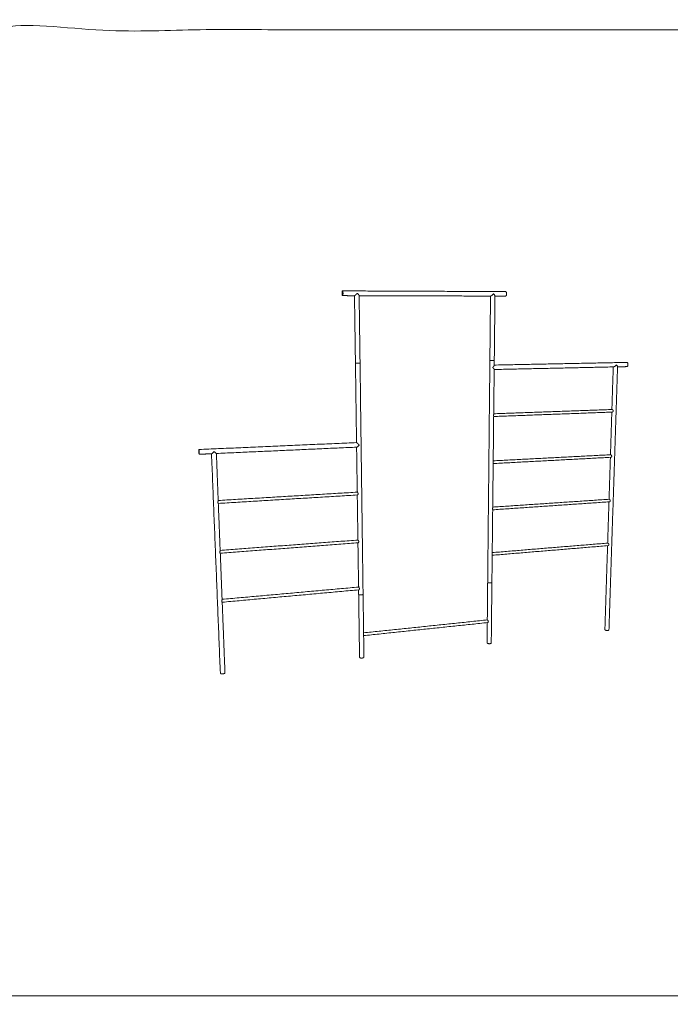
# Model space of a CAD drawing. Header units: millimetres. Extents: x -15460 to -845, y -12492 to -9086.
# Tile 3 of 11: x -9902 to -7656, y -12492 to -9095. Entities that reach past the tile are written whole.
import ezdxf

# ---------------------------------------------------------------- set-up
doc = ezdxf.new("R2010")
doc.units = ezdxf.units.MM
doc.header["$MEASUREMENT"] = 0
doc.layers.add('Default', color=7, linetype='Continuous', lineweight=18, true_color=0x000000)
doc.layers.add('Make2D$visible$lines', color=7, linetype='Continuous', lineweight=18, true_color=0x000000)

msp = doc.modelspace()

# ---------------------------------------------------------------- linework, layer by layer
at = {"layer": 'Default'}
msp.add_open_spline([(-10004.2, -12462.7), (-7276, -12462.7), (-4547.9, -12462.7), (-4547.9, -10796.3), (-4547.9, -9129.9), (-7276, -9129.9), (-10004.2, -9129.9), (-10004.2, -10796.3), (-10004.2, -12462.7)], degree=2, knots=[0, 0, 0, 5526.643888, 5526.643888, 8859.505469, 8859.505469, 14386.149356, 14386.149356, 17719.010938, 17719.010938, 17719.010938], dxfattribs=at)
at = {"layer": 'Make2D$visible$lines'}
for points, weights, degree, knots in [([(-8789, -10038.9), (-8788.9, -10047.1), (-8787.2, -10047), (-8785.5, -10046.9), (-8785.6, -10038.7), (-8785.7, -10030.5), (-8787.5, -10030.6), (-8789.2, -10030.7), (-8789, -10038.9)], [3304.28232375, 2337.45301594, 3298.14995087, 2326.83537532, 3289.26671239, 2324.8902196, 3295.39908527, 2335.50786021, 3304.28232375], 2, [0, 0, 0, 12.566371, 12.566371, 25.132741, 25.132741, 37.699112, 37.699112, 50.265482, 50.265482, 50.265482]), ([(-8736.3, -10039), (-8736.8, -10039.5), (-8737.8, -10040.5), (-8739.3, -10042), (-8740.8, -10043.4), (-8742.2, -10044.7), (-8743.4, -10045.7), (-8744.3, -10046.4), (-8744.9, -10046.8), (-8745.3, -10047), (-8745.5, -10047.1), (-8745.7, -10047.1), (-8745.8, -10047.1), (-8745.8, -10047.1), (-8745.8, -10047.1), (-8745.8, -10047.1)], [1, 1, 1, 1, 1, 1, 1, 1, 1, 1, 1, 1, 1, 1.0000069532, 1.00001390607, 1.00002085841], 3, [0, 0, 0, 0, 2.152042, 4.311096, 6.345735, 8.310822, 9.887738, 11.169249, 11.697791, 12.088164, 12.392498, 12.610492, 12.610492, 12.610492, 12.684013, 12.684013, 12.684013, 12.684013]), ([(-8224.2, -10048.6), (-8224.2, -10048.6), (-8224.2, -10048.6), (-8221.3, -10048.6), (-8221.2, -10040.8), (-8221.1, -10033.1), (-8223.9, -10033)], [3464.78173448, 3471.27474479, 3477.85343314, 2453.90492624, 3468.97019466, 2462.04360585, 3455.01385862], 2, [12.484788, 12.484788, 12.484788, 12.566371, 12.566371, 25.132741, 25.132741, 37.574514, 37.574514, 37.574514]), ([(-8741.7, -10279.5), (-8742.3, -10279.4), (-8742.5, -10279.4), (-8742.6, -10279.4), (-8742.6, -10279.4)], [3049.50529127, 3165.30037345, 3350.28495261, 3348.84930686, 3350.28495261], 2, [22.776547, 22.776547, 22.776547, 25.132741, 25.132741, 25.208311, 25.208311, 25.208311]), ([(-8735.9, -10279.7), (-8737.5, -10279.7), (-8739, -10279.6), (-8739.8, -10279.6), (-8740.7, -10279.6)], [1, 0.999904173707, 1, 0.999901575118, 1], 2, [0, 0, 0, 3.039612, 3.039612, 4.743268, 4.743268, 4.743268]), ([(-8730.2, -10279.6), (-8731.6, -10279.7), (-8733, -10279.7), (-8734.5, -10279.7), (-8735.9, -10279.7)], [1, 0.999909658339, 1, 0.999936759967, 1], 2, [0, 0, 0, 2.730343, 2.730343, 5.717898, 5.717898, 5.717898]), ([(-8266.5, -10271), (-8267.5, -10271), (-8268.4, -10271), (-8269.8, -10271.1), (-8271.2, -10271.1)], [1, 0.999945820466, 1, 0.999937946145, 1], 2, [0, 0, 0, 1.851784, 1.851784, 4.664132, 4.664132, 4.664132]), ([(-8263.7, -10287.3), (-8263.7, -10287.3), (-8263.7, -10287.4), (-8263.7, -10287.6), (-8263.8, -10287.9), (-8264, -10288.5), (-8264.2, -10288.8), (-8264.4, -10289.2), (-8264.5, -10289.4), (-8264.7, -10289.8), (-8265.3, -10290.7), (-8266.1, -10291.9), (-8267.3, -10293.3), (-8268.2, -10294.3), (-8268.6, -10294.8)], [3504.93844647, 3504.82668324, 3504.7162076, 3504.12899792, 3503.68068308, 3502.85097549, 3502.46905521, 3502.12100247, 3502.12100247, 3502.12100247, 3502.12100247, 3502.12100247, 3502.12100247, 3502.12100247, 3502.12100247], 3, [18.348765, 18.348765, 18.348765, 18.348765, 18.737107, 18.737107, 20.438797, 20.438797, 22.139027, 22.139027, 22.139027, 22.807333, 23.603654, 25.329383, 27.184392, 29.227201, 29.227201, 29.227201, 29.227201]), ([(-7805.6, -10291.9), (-7802.3, -10291.8), (-7802.1, -10285), (-7801.8, -10277.7), (-7805.4, -10277.3), (-7805.5, -10277.3), (-7805.6, -10277.3)], [3571.59301017, 2644.54245469, 3663.92852636, 2589.81612891, 3670.06089923, 3661.81685912, 3670.06089923], 2, [0.618623, 0.618623, 0.618623, 12.566371, 12.566371, 25.132741, 25.132741, 25.367992, 25.367992, 25.367992]), ([(-8268.6, -10294.8), (-8268.4, -10295), (-8268, -10295.5), (-8267.1, -10296.5), (-8266.2, -10297.5), (-8265.3, -10298.8), (-8264.7, -10299.6), (-8264.5, -10299.9), (-8264.3, -10300.2), (-8264.2, -10300.5), (-8263.9, -10301), (-8263.9, -10301.2), (-8263.8, -10301.4), (-8263.8, -10301.4), (-8263.8, -10301.5)], [1, 1, 1, 1, 1, 1, 1, 1, 1.00013136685, 1.00027063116, 1.00056244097, 1.00071515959, 1.00090833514, 1.00094440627, 1.00098061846], 3, [0, 0, 0, 0, 1.042572, 1.965045, 3.719389, 5.316235, 6.629185, 6.629185, 6.629185, 8.329416, 8.329416, 10.031106, 10.031106, 10.419457, 10.419457, 10.419457, 10.419457]), ([(-7856.6, -10448.8), (-7856.4, -10448.8), (-7856, -10448.7), (-7855.4, -10448.4), (-7854.8, -10447.9), (-7854.1, -10447.2), (-7853.4, -10446.1), (-7853.2, -10445.1), (-7853.1, -10444.7), (-7853.1, -10444.4), (-7853.2, -10443.9), (-7853.4, -10442.9), (-7854, -10442), (-7854.7, -10441.1), (-7855.3, -10440.5), (-7855.9, -10440.1), (-7856.3, -10439.8), (-7856.5, -10439.8), (-7856.6, -10439.8), (-7856.6, -10439.8), (-7856.6, -10439.8), (-7856.6, -10439.8), (-7856.7, -10439.7), (-7856.8, -10439.7), (-7856.8, -10439.7)], [1, 1, 1, 1, 1, 1, 1, 1, 1, 1, 1, 1, 1, 1, 1, 1, 1, 1, 1, 1.00000308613, 1.0000061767, 1.00000927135, 0.995532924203, 0.995532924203, 1.00000927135], 3, [0, 0, 0, 0, 0.587402, 1.269917, 2.027199, 2.856887, 4.35436, 5.767179, 5.767179, 5.767179, 6.476866, 7.232604, 8.851339, 9.793226, 10.701695, 11.517726, 11.858627, 12.127117, 12.127117, 12.127117, 12.163511, 12.163511, 12.163511, 12.391023, 12.391023, 12.391023, 12.391023]), ([(-8729.1, -10562.6), (-8729.4, -10562.3), (-8729.9, -10561.8), (-8730.9, -10560.9), (-8732.7, -10559.3), (-8734.2, -10557.9), (-8735.2, -10557), (-8735.4, -10556.8), (-8735.8, -10556.5), (-8736.5, -10555.8), (-8737.3, -10555.1), (-8738, -10554.6), (-8738.5, -10554.3), (-8738.6, -10554.1), (-8738.7, -10554.1), (-8738.8, -10554), (-8738.8, -10554), (-8738.9, -10554)], [1, 1, 1, 1, 1, 1, 1, 1, 1, 1, 1, 1, 1, 1, 1, 1.00010739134, 1.00021770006, 1.00032991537], 3, [0, 0, 0, 0, 1.113106, 2.13899, 4.212928, 8.192085, 8.192085, 8.192085, 9.037624, 9.843565, 11.161893, 12.155579, 12.538102, 12.785756, 12.785756, 12.785756, 13.951808, 13.951808, 13.951808, 13.951808]), ([(-9282.2, -10594.2), (-9282.8, -10593), (-9283.2, -10584.9), (-9283.5, -10576.8), (-9282.9, -10578), (-9282.3, -10579.1), (-9281.9, -10587.3), (-9281.6, -10595.4), (-9282.2, -10594.2)], [3238.73386762, 2295.43950056, 3244.8662405, 2293.49434484, 3235.98300201, 2282.87670422, 3229.85062914, 2284.82185994, 3238.73386762], 2, [0, 0, 0, 12.566371, 12.566371, 25.132741, 25.132741, 37.699112, 37.699112, 50.265482, 50.265482, 50.265482]), ([(-7861.5, -10604.8), (-7861.3, -10604.8), (-7860.9, -10604.7), (-7860.3, -10604.4), (-7859.7, -10604), (-7859, -10603.3), (-7858.4, -10602.3), (-7858.2, -10601.4), (-7858.2, -10601), (-7858.1, -10600.7), (-7858.2, -10600.2), (-7858.4, -10599.3), (-7858.9, -10598.3), (-7859.7, -10597.4), (-7860.3, -10596.7), (-7860.9, -10596.3), (-7861.3, -10596.1), (-7861.5, -10596), (-7861.6, -10595.9), (-7861.6, -10595.9), (-7861.6, -10595.9), (-7861.6, -10595.9), (-7861.7, -10595.9), (-7861.8, -10595.9), (-7861.9, -10595.9)], [1, 1, 1, 1, 1, 1, 1, 1, 1, 1, 1, 1, 1, 1, 1, 1, 1, 1, 1, 1.00000306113, 1.00000612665, 1.00000919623, 0.990743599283, 0.990743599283, 1.00000919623], 3, [0, 0, 0, 0, 0.561863, 1.20672, 1.954219, 2.723698, 4.138882, 5.479885, 5.479885, 5.479885, 6.174397, 6.894434, 8.515099, 9.462028, 10.384382, 11.202858, 11.55882, 11.866423, 11.866423, 11.866423, 11.902817, 11.902817, 11.902817, 12.223806, 12.223806, 12.223806, 12.223806]), ([(-8735.9, -10734.7), (-8735.8, -10734.7), (-8735.7, -10734.7), (-8735.4, -10734.5), (-8735, -10734.2), (-8734.6, -10733.8), (-8734.1, -10733), (-8733.6, -10732), (-8733.5, -10731.1), (-8733.5, -10730.7), (-8733.5, -10730.5), (-8733.5, -10730), (-8733.7, -10729.1), (-8734.3, -10727.8), (-8735, -10726.6), (-8735.7, -10725.8), (-8736.1, -10725.3), (-8736.2, -10725.2), (-8736.3, -10725.1), (-8736.4, -10725.1), (-8736.4, -10725), (-8736.5, -10725)], [1, 1, 1, 1, 1, 1, 1, 1, 1, 1, 1, 1, 1, 1, 1, 1, 1, 1, 1, 1.00009054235, 1.00018380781, 1.00027854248], 3, [0, 0, 0, 0, 0.188247, 0.420146, 0.976373, 1.652564, 2.365934, 3.722676, 5.003618, 5.003618, 5.003618, 5.651883, 6.339229, 7.829226, 9.684656, 10.676461, 11.090357, 11.371588, 11.371588, 11.371588, 12.362575, 12.362575, 12.362575, 12.362575]), ([(-8736.3, -10725.1), (-8736.3, -10725), (-8736.2, -10724.8), (-8736, -10724.5), (-8735.9, -10724.4), (-8735.7, -10724.1), (-8735.5, -10724), (-8735.3, -10724), (-8735.1, -10723.9), (-8734.9, -10723.9), (-8734.7, -10723.9)], [3432.63305615, 3432.81904192, 3433.01341738, 3433.48484331, 3433.76548807, 3434.35385284, 3434.65823685, 3434.96095443, 3386.45612509, 3386.45612509, 3434.96095443], 3, [13.424958, 13.424958, 13.424958, 13.424958, 14.160555, 14.160555, 15.149536, 15.149536, 16.189369, 16.189369, 16.189369, 16.837212, 16.837212, 16.837212, 16.837212]), ([(-7866.2, -10758.4), (-7866, -10758.4), (-7865.7, -10758.3), (-7865.1, -10758), (-7864.5, -10757.6), (-7863.9, -10757), (-7863.3, -10756), (-7863.1, -10755.1), (-7863.1, -10754.7), (-7863.1, -10754.5), (-7863.1, -10754), (-7863.3, -10753.1), (-7863.9, -10752.1), (-7864.6, -10751.2), (-7865.2, -10750.5), (-7865.7, -10750), (-7866.2, -10749.8), (-7866.4, -10749.7), (-7866.5, -10749.6), (-7866.5, -10749.6), (-7866.5, -10749.6), (-7866.5, -10749.6), (-7866.6, -10749.6), (-7866.8, -10749.5), (-7866.9, -10749.5), (-7866.9, -10749.5), (-7866.9, -10749.5)], [1, 1, 1, 1, 1, 1, 1, 1, 1, 1, 1, 1, 1, 1, 1, 1, 1, 1, 1, 1.00000303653, 1.00000607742, 1.00000912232, 1.00009363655, 1.00018070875, 1.00027542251, 1.00028172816, 1.00028803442], 3, [0, 0, 0, 0, 0.535585, 1.17814, 1.880822, 2.592802, 3.929591, 5.201581, 5.201581, 5.201581, 5.886779, 6.600924, 8.175316, 9.130388, 10.069378, 10.940126, 11.303582, 11.617392, 11.617392, 11.617392, 11.653786, 11.653786, 11.653786, 12.663866, 12.663866, 12.735895, 12.735895, 12.735895, 12.735895]), ([(-8733.5, -10899.8), (-8733.5, -10899.8), (-8733.3, -10899.8), (-8733, -10899.6), (-8732.7, -10899.4), (-8732.2, -10898.9), (-8731.7, -10898.2), (-8731.3, -10897.2), (-8731.2, -10896.4), (-8731.2, -10896), (-8731.2, -10895.8), (-8731.3, -10895.4), (-8731.4, -10894.5), (-8731.9, -10893.2), (-8732.7, -10892), (-8733.3, -10891.1), (-8733.7, -10890.6), (-8733.9, -10890.4), (-8734, -10890.3), (-8734.1, -10890.2), (-8734.1, -10890.2), (-8734.2, -10890.2), (-8734.2, -10890.2), (-8734.2, -10890.2)], [1, 1, 1, 1, 1, 1, 1, 1, 1, 1, 1, 1, 1, 1, 1, 1, 1, 1, 1, 1.00009205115, 1.00018694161, 1.00030740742, 1.00033150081, 1.00035558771], 3, [0, 0, 0, 0, 0.186238, 0.410849, 0.940473, 1.567786, 2.240026, 3.49743, 4.749992, 4.749992, 4.749992, 5.363852, 6.021685, 7.48625, 9.306241, 10.358586, 10.835573, 11.188191, 11.188191, 11.188191, 12.204533, 12.204533, 12.458404, 12.458404, 12.458404, 12.458404]), ([(-7870.9, -10909.5), (-7870.7, -10909.5), (-7870.4, -10909.4), (-7869.6, -10909), (-7868.8, -10908.3), (-7868.1, -10907.2), (-7867.9, -10906.4), (-7867.9, -10906), (-7867.9, -10905.8), (-7868, -10905.3), (-7868.2, -10904.4), (-7868.7, -10903.4), (-7869.4, -10902.5), (-7870, -10901.8), (-7870.6, -10901.3), (-7871, -10901), (-7871.2, -10900.9), (-7871.3, -10900.8), (-7871.3, -10900.8), (-7871.3, -10900.8), (-7871.3, -10900.8), (-7871.5, -10900.8), (-7871.6, -10900.7), (-7871.7, -10900.7), (-7871.7, -10900.7), (-7871.8, -10900.7)], [1, 1, 1, 1, 1, 1, 1, 1, 1, 1, 1, 1, 1, 1, 1, 1, 1, 1, 1.00000301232, 1.00000602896, 1.0000090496, 1.00009289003, 1.00017926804, 1.0002951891, 1.00032342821, 1.00035164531], 3, [0, 0, 0, 0, 0.543472, 1.129467, 2.450169, 3.739698, 4.932799, 4.932799, 4.932799, 5.592179, 6.307073, 7.857241, 8.80121, 9.75442, 10.667206, 11.067155, 11.38, 11.38, 11.38, 11.416394, 11.416394, 11.416394, 12.426473, 12.426473, 12.751441, 12.751441, 12.751441, 12.751441]), ([(-8274, -11037.9), (-8275.1, -11038.2), (-8276.4, -11038.3), (-8277.7, -11038.4), (-8279.1, -11038.4)], [3240.10818075, 3372.48842466, 3638.48689399, 3632.92380291, 3638.48689399], 2, [34.557519, 34.557519, 34.557519, 37.699112, 37.699112, 40.404144, 40.404144, 40.404144]), ([(-8731.2, -11062), (-8731, -11062), (-8730.7, -11061.9), (-8730.3, -11061.6), (-8729.9, -11061.2), (-8729.5, -11060.6), (-8729.1, -11059.6), (-8729, -11058.8), (-8729, -11058.4), (-8729, -11058.2), (-8729, -11057.8), (-8729.2, -11056.9), (-8729.7, -11055.8), (-8730.4, -11054.5), (-8731, -11053.6), (-8731.4, -11053), (-8731.6, -11052.8), (-8731.7, -11052.7), (-8731.8, -11052.6), (-8731.9, -11052.5), (-8731.9, -11052.5), (-8731.9, -11052.5), (-8731.9, -11052.5)], [1, 1, 1, 1, 1, 1, 1, 1, 1, 1, 1, 1, 1, 1, 1, 1, 1, 1, 1.00009125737, 1.00018532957, 1.00032862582, 1.00037642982, 1.00042411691], 3, [0, 0, 0, 0, 0.400599, 0.904086, 1.484999, 2.118419, 3.323357, 4.506508, 4.506508, 4.506508, 5.111276, 5.76251, 7.176527, 8.930907, 10.006172, 10.554499, 11.015095, 11.015095, 11.015095, 12.031437, 12.031437, 12.539179, 12.539179, 12.539179, 12.539179]), ([(-8731.8, -11052.6), (-8731.8, -11052.5), (-8731.7, -11052.3), (-8731.6, -11052), (-8731.4, -11051.6), (-8731.2, -11051.2), (-8730.9, -11051.1), (-8730.8, -11051), (-8730.6, -11050.9), (-8730.4, -11050.9), (-8730.2, -11050.8), (-8730.1, -11050.8), (-8730, -11050.8)], [1, 1, 1, 1, 1, 1, 1, 1, 1.00008465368, 1.00016752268, 1.0002705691, 1.00029314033, 1.00031539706], 3, [0, 0, 0, 0, 0.309095, 0.583946, 1.094385, 1.54059, 1.979211, 1.979211, 1.979211, 2.995552, 2.995552, 3.285526, 3.285526, 3.285526, 3.285526]), ([(-8725, -11079.6), (-8726.6, -11079.6), (-8728, -11079.4), (-8729.1, -11079.2), (-8730, -11078.9)], [3085.84916468, 3212.86943512, 3489.23871679, 3246.22186171, 3119.67286529], 2, [21.742935, 21.742935, 21.742935, 25.132741, 25.132741, 28.12841, 28.12841, 28.12841]), ([(-8719.6, -11079.1), (-8720.8, -11079.4), (-8722.2, -11079.5), (-8723.6, -11079.7), (-8725, -11079.6)], [3106.80348769, 3233.70103092, 3488.7339921, 3483.30254302, 3488.7339921], 2, [34.55752, 34.55752, 34.55752, 37.699112, 37.699112, 40.565784, 40.565784, 40.565784]), ([(-8287.5, -11165.8), (-8287.5, -11165.8), (-8287.4, -11165.9), (-8287.3, -11165.9), (-8287.2, -11166), (-8287.1, -11166.1)], [3670.64955474, 3670.41256721, 3670.17422752, 3669.60351031, 3669.2759028, 3668.95819553], 3, [6.36716, 6.36716, 6.36716, 6.36716, 7.094555, 7.094555, 8.112678, 8.112678, 8.112678, 8.112678]), ([(-7881.7, -11199.5), (-7881.7, -11200), (-7880.9, -11200.6), (-7877.6, -11202.8), (-7871.3, -11202.1)], [3348.26002057, 3475.52149728, 3835.03693781, 2706.47180452, 3829.92517856], 2, [33.657952, 33.657952, 33.657952, 37.699112, 37.699112, 50.265482, 50.265482, 50.265482]), ([(-8273.9, -11245.5), (-8273.9, -11247.2), (-8278.6, -11247.8), (-8285.3, -11248.5), (-8287.9, -11246.1)], [3286.01519214, 2868.55503106, 3679.74987805, 2600.28183116, 3684.8616373], 2, [28.226043, 28.226043, 28.226043, 37.699112, 37.699112, 50.265482, 50.265482, 50.265482]), ([(-8713.5, -11294.6), (-8713.4, -11296.7), (-8719.2, -11297.4), (-8726.6, -11298.2), (-8728.3, -11295.6)], [3263.07147759, 2660.36606636, 3529.99697616, 2494.39053874, 3535.10873541], 2, [27.112099, 27.112099, 27.112099, 37.699112, 37.699112, 50.265482, 50.265482, 50.265482]), ([(-9209, -11349.7), (-9209, -11349.9), (-9209, -11350), (-9208.3, -11352.8), (-9200.2, -11351.9), (-9192.9, -11351.1), (-9193, -11348.4)], [1, 0.993891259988, 1, 0.705538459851, 0.998489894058, 0.723620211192, 0.968920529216], 2, [0, 0, 0, 0.229301, 0.229301, 12.795671, 12.795671, 24.626839, 24.626839, 24.626839])]:
    msp.add_rational_spline(points, weights, degree=degree, knots=knots, dxfattribs=at)
for points in [[(-8787.4, -10030.6), (-8505.7, -10031.8), (-8223.9, -10033)], [(-8745.8, -10047.1), (-8766.5, -10047.1), (-8787.2, -10047)], [(-8742.7, -10279.3), (-8744.4, -10163.2), (-8746, -10047.1)], [(-8729.9, -10046.9), (-8728.4, -10163.1), (-8726.8, -10279.2)], [(-8276.1, -10048.5), (-8503, -10047.8), (-8729.9, -10047.2)], [(-8278.7, -10270.6), (-8277.6, -10159.5), (-8276.5, -10048.5)], [(-8261.1, -10048), (-8262.3, -10159.3), (-8263.5, -10270.7)], [(-8224.2, -10048.6), (-8242.7, -10048.6), (-8261.2, -10048.5)], [(-8738.9, -10554), (-8740.8, -10416.7), (-8742.7, -10279.3)], [(-8726.8, -10279.2), (-8721.6, -10678.2), (-8716.3, -11077.2)], [(-8286.3, -11036.2), (-8282.5, -10653.4), (-8278.7, -10270.6)], [(-7851.7, -10292.9), (-8057.8, -10297.4), (-8263.9, -10301.8)], [(-8263.5, -10270.7), (-8263.6, -10279), (-8263.7, -10287.3)], [(-8263.7, -10286.5), (-8034.6, -10281.9), (-7805.6, -10277.3)], [(-7838, -10292), (-7852.8, -10746.1), (-7867.6, -11200.3)], [(-7857.5, -10439.8), (-7855.2, -10366.3), (-7852.8, -10292.9)], [(-7805.6, -10291.9), (-7821.8, -10292.3), (-7838, -10292.6)], [(-8263.8, -10301.5), (-8264.7, -10378.6), (-8265.5, -10455.8)], [(-7856.6, -10448.8), (-8061.1, -10456.4), (-8265.6, -10464)], [(-8265.5, -10454.6), (-8061.2, -10447.2), (-7856.8, -10439.7)], [(-7862.5, -10595.9), (-7860.1, -10522.4), (-7857.8, -10448.8)], [(-8265.6, -10463.4), (-8266.4, -10540.9), (-8267.2, -10618.3)], [(-9283, -10577.9), (-9010.9, -10566), (-8738.9, -10554)], [(-9239.3, -10592.4), (-9260.7, -10593.4), (-9282.1, -10594.3)], [(-9209, -11349.7), (-9224.3, -10971.1), (-9239.5, -10592.4)], [(-8738.1, -10569.7), (-8980.4, -10580.6), (-9222.7, -10591.6)], [(-9222.7, -10591.6), (-9219.5, -10672.8), (-9216.3, -10754)], [(-8736.5, -10725), (-8737.6, -10647.4), (-8738.7, -10569.7)], [(-8267.2, -10616.9), (-8064.6, -10606.4), (-7861.9, -10595.9)], [(-8267.3, -10625.8), (-8268.1, -10702), (-8268.9, -10778.1)], [(-7861.5, -10604.8), (-8064.4, -10615.6), (-8267.3, -10626.3)], [(-7867.4, -10749.6), (-7865, -10677.2), (-7862.7, -10604.9)], [(-9216.4, -10753.7), (-8976.4, -10739.4), (-8736.5, -10725)], [(-8735.9, -10734.7), (-8975.9, -10749.3), (-9216, -10763.8)], [(-8734.2, -10890.2), (-8735.3, -10812.5), (-8736.4, -10734.7)], [(-9216, -10763.8), (-9212.8, -10845), (-9209.6, -10926.2)], [(-7866.2, -10758.4), (-8067.6, -10772.1), (-8269, -10785.9)], [(-8268.9, -10776.6), (-8067.9, -10763.1), (-7866.9, -10749.5)], [(-7872.2, -10900.7), (-7869.9, -10829.6), (-7867.6, -10758.5)], [(-8269, -10785.5), (-8269.8, -10860.4), (-8270.6, -10935.3)], [(-9209.6, -10925.8), (-8971.9, -10908), (-8734.2, -10890.2)], [(-8733.5, -10899.8), (-8971.4, -10917.8), (-9209.2, -10935.8)], [(-8731.9, -11052.5), (-8733, -10976.2), (-8734.1, -10899.8)], [(-8270.6, -10933.6), (-8071.2, -10917.1), (-7871.8, -10900.7)], [(-9209.2, -10935.8), (-9206.1, -11015.6), (-9202.9, -11095.3)], [(-7870.9, -10909.5), (-8070.8, -10926.2), (-8270.7, -10942.8)], [(-7881.7, -11199.5), (-7877.1, -11054.6), (-7872.4, -10909.6)], [(-8270.7, -10942.6), (-8271.2, -10989.5), (-8271.7, -11036.5)], [(-8287.6, -11165.9), (-8286.9, -11101), (-8286.3, -11036.2)], [(-8271.7, -11036.5), (-8272.8, -11141), (-8273.9, -11245.5)], [(-9202.9, -11094.8), (-8967.4, -11073.6), (-8731.9, -11052.5)], [(-8731.2, -11062), (-8966.9, -11083.4), (-9202.6, -11104.8)], [(-8731.6, -11077.6), (-8731.7, -11069.8), (-8731.8, -11062.1)], [(-9202.5, -11104.8), (-9197.8, -11226.6), (-9193, -11348.4)], [(-8728.5, -11295), (-8730.1, -11186.3), (-8731.6, -11077.6)], [(-8716.3, -11077.3), (-8715.4, -11144.5), (-8714.5, -11211.7)], [(-8714.6, -11210.5), (-8501, -11188.2), (-8287.5, -11165.8)], [(-8286.5, -11175), (-8500.5, -11197.5), (-8714.4, -11220.1)], [(-8288.4, -11245.2), (-8288, -11210.2), (-8287.7, -11175.1)], [(-8714.4, -11220.1), (-8713.9, -11257.4), (-8713.5, -11294.6)]]:
    msp.add_open_spline(points, degree=2, dxfattribs=at)
for points, knots in [([(-8729.9, -10046.9), (-8729.9, -10046.9), (-8729.9, -10046.7), (-8730, -10046.5), (-8730.2, -10046.2), (-8730.4, -10045.7), (-8730.9, -10045), (-8731.7, -10044), (-8732.6, -10042.9), (-8734.1, -10041.2), (-8735.3, -10039.8), (-8736.1, -10039)], [0, 0, 0, 0, 0.210261, 0.462432, 0.770378, 1.181284, 2.168966, 3.403444, 4.827373, 6.536235, 10.200436, 10.200436, 10.200436, 10.200436]), ([(-8276, -10048.5), (-8275.9, -10048.5), (-8275.7, -10048.4), (-8275.3, -10048.3), (-8274.9, -10048.1), (-8274.2, -10047.7), (-8273.2, -10047.1), (-8271.9, -10046.1), (-8270.5, -10044.9), (-8268.4, -10043.1), (-8267, -10041.7), (-8266.1, -10040.7)], [0, 0, 0, 0, 0.304966, 0.68503, 1.139663, 1.726962, 3.088067, 4.703508, 6.667873, 8.664869, 12.807708, 12.807708, 12.807708, 12.807708]), ([(-8265.9, -10040.7), (-8265.6, -10041), (-8264.9, -10041.8), (-8264, -10043), (-8263.2, -10044), (-8262.5, -10045), (-8261.9, -10045.9), (-8261.5, -10046.7), (-8261.3, -10047.3), (-8261.2, -10047.7), (-8261.1, -10047.9), (-8261.1, -10048)], [0, 0, 0, 0, 1.546473, 3.034588, 4.444437, 5.614419, 6.688563, 7.587393, 8.285934, 8.584016, 8.818623, 8.818623, 8.818623, 8.818623]), ([(-7851.7, -10292.9), (-7851.5, -10292.9), (-7851.2, -10292.9), (-7850.6, -10292.7), (-7849.7, -10292.3), (-7848.5, -10291.7), (-7847.2, -10290.8), (-7845.8, -10289.8), (-7843.9, -10288.1), (-7842.5, -10286.8), (-7841.7, -10285.9)], [0, 0, 0, 0, 0.405133, 0.906129, 2.018409, 3.361185, 4.982916, 6.723117, 8.648253, 12.423901, 12.423901, 12.423901, 12.423901]), ([(-7841.7, -10285.9), (-7841.4, -10286.2), (-7840.9, -10286.8), (-7839.9, -10288), (-7839.1, -10289.2), (-7838.5, -10290.2), (-7838.2, -10290.9), (-7838, -10291.4), (-7838, -10291.8), (-7838, -10292)], [0, 0, 0, 0, 1.318234, 2.499391, 4.577209, 5.398255, 6.143889, 6.750539, 7.212641, 7.212641, 7.212641, 7.212641]), ([(-8265.5, -10455.8), (-8265.5, -10455.9), (-8265.5, -10456.1), (-8265.5, -10456.5), (-8265.6, -10457.2), (-8265.7, -10457.9), (-8265.9, -10458.9), (-8265.9, -10459.5), (-8265.9, -10459.9), (-8265.9, -10460), (-8265.9, -10460.2), (-8265.9, -10460.6), (-8265.8, -10461.1), (-8265.8, -10461.8), (-8265.7, -10462.4), (-8265.6, -10463), (-8265.6, -10463.3), (-8265.6, -10463.4)], [0, 0, 0, 0, 0.356988, 0.760292, 1.16081, 2.283144, 2.928163, 4.118447, 4.118447, 4.118447, 4.425563, 4.727874, 5.354413, 5.97609, 6.919023, 7.204151, 7.717412, 7.717412, 7.717412, 7.717412]), ([(-8738.1, -10569.7), (-8738.1, -10569.7), (-8737.9, -10569.6), (-8737.4, -10569.5), (-8736.8, -10569.2), (-8735.9, -10568.7), (-8735.3, -10568.2), (-8735, -10568), (-8734.8, -10567.8), (-8734.3, -10567.5), (-8733.4, -10566.7), (-8731.6, -10565.1), (-8730.1, -10563.6), (-8729.1, -10562.6)], [0, 0, 0, 0, 0.233375, 0.551381, 1.338545, 2.355161, 3.582559, 3.582559, 3.582559, 4.40574, 5.358812, 7.347626, 11.572593, 11.572593, 11.572593, 11.572593]), ([(-9239.3, -10592.4), (-9239.2, -10592.4), (-9239, -10592.3), (-9238.8, -10592.2), (-9238.5, -10592), (-9237.9, -10591.7), (-9237.1, -10591.1), (-9235.6, -10589.8), (-9233.4, -10587.8), (-9231.6, -10586), (-9230.7, -10585)], [0, 0, 0, 0, 0.202084, 0.476297, 0.849986, 1.295192, 2.431299, 3.850543, 7.375282, 11.385077, 11.385077, 11.385077, 11.385077]), ([(-9230.7, -10585), (-9230.2, -10585.4), (-9229.2, -10586.3), (-9227.4, -10587.9), (-9225.7, -10589.3), (-9224.3, -10590.5), (-9223.6, -10591), (-9223.2, -10591.3), (-9223, -10591.5), (-9222.9, -10591.6), (-9222.8, -10591.6), (-9222.8, -10591.6), (-9222.7, -10591.6)], [0, 0, 0, 0, 2.00044, 3.926481, 7.244125, 8.518559, 9.484537, 9.836579, 10.107666, 10.277054, 10.331632, 10.362593, 10.362593, 10.362593, 10.362593]), ([(-8267.2, -10618.3), (-8267.2, -10618.4), (-8267.2, -10618.7), (-8267.3, -10619.1), (-8267.4, -10619.8), (-8267.5, -10620.5), (-8267.6, -10621.5), (-8267.6, -10622.1), (-8267.6, -10622.4), (-8267.6, -10622.5), (-8267.6, -10622.7), (-8267.6, -10623.1), (-8267.6, -10623.6), (-8267.5, -10624.3), (-8267.4, -10624.9), (-8267.3, -10625.5), (-8267.3, -10625.7), (-8267.3, -10625.8)], [0, 0, 0, 0, 0.371853, 0.806997, 1.23859, 2.380107, 3.027522, 4.159559, 4.159559, 4.159559, 4.460916, 4.756372, 5.364778, 5.981556, 6.885207, 7.134296, 7.588727, 7.588727, 7.588727, 7.588727]), ([(-9216.3, -10754), (-9216.3, -10754.1), (-9216.4, -10754.3), (-9216.5, -10754.7), (-9216.7, -10755.6), (-9217, -10756.6), (-9217.4, -10758.2), (-9217.5, -10759.2), (-9217.5, -10759.8), (-9217.5, -10760), (-9217.5, -10760.4), (-9217.3, -10761.1), (-9217.1, -10762), (-9216.6, -10762.9), (-9216.3, -10763.4), (-9216.1, -10763.7), (-9216, -10763.8), (-9216, -10763.8), (-9216, -10763.8), (-9216, -10763.8)], [0, 0, 0, 0, 0.323133, 0.772396, 1.250732, 2.992243, 4.065224, 5.997012, 5.997012, 5.997012, 6.564914, 7.110699, 8.192748, 9.379877, 9.988958, 10.231061, 10.302668, 10.325435, 10.342, 10.342, 10.342, 10.342]), ([(-8268.9, -10778.1), (-8268.9, -10778.2), (-8268.9, -10778.5), (-8269, -10778.9), (-8269.1, -10779.6), (-8269.2, -10780.4), (-8269.3, -10781.3), (-8269.3, -10781.9), (-8269.3, -10782.3), (-8269.3, -10782.4), (-8269.3, -10782.6), (-8269.3, -10783), (-8269.3, -10783.5), (-8269.2, -10784.2), (-8269.1, -10784.7), (-8269, -10785.2), (-8269, -10785.4), (-8269, -10785.5)], [0, 0, 0, 0, 0.386173, 0.834224, 1.275366, 2.429864, 3.077731, 4.198743, 4.198743, 4.198743, 4.505734, 4.805144, 5.414362, 6.002766, 6.848314, 7.076054, 7.46338, 7.46338, 7.46338, 7.46338]), ([(-9209.2, -10935.8), (-9209.2, -10935.8), (-9209.3, -10935.8), (-9209.3, -10935.8), (-9209.5, -10935.6), (-9209.9, -10935.1), (-9210.3, -10934.3), (-9210.6, -10933.2), (-9210.7, -10932.5), (-9210.7, -10932.2), (-9210.7, -10932), (-9210.7, -10931.7), (-9210.7, -10931.1), (-9210.6, -10930.3), (-9210.3, -10929), (-9209.9, -10928), (-9209.7, -10927), (-9209.6, -10926.6), (-9209.6, -10926.3), (-9209.6, -10926.2)], [0, 0, 0, 0, 0.038681, 0.098819, 0.286129, 0.813332, 1.95606, 2.994113, 4.079472, 4.079472, 4.079472, 4.514892, 4.957181, 5.947905, 6.985439, 8.791682, 9.336649, 9.850012, 10.207072, 10.207072, 10.207072, 10.207072]), ([(-8270.6, -10935.3), (-8270.6, -10935.4), (-8270.6, -10935.7), (-8270.7, -10936.5), (-8270.8, -10937.4), (-8271, -10938.5), (-8271, -10939.1), (-8271, -10939.5), (-8271, -10939.6), (-8271, -10939.8), (-8271, -10940.2), (-8271, -10940.7), (-8270.9, -10941.3), (-8270.8, -10941.8), (-8270.7, -10942.3), (-8270.7, -10942.5), (-8270.7, -10942.6)], [0, 0, 0, 0, 0.39997, 0.884226, 2.520088, 3.152621, 4.236075, 4.236075, 4.236075, 4.537369, 4.829981, 5.421257, 6.003251, 6.80848, 7.004567, 7.341275, 7.341275, 7.341275, 7.341275]), ([(-9202.9, -11095.3), (-9202.9, -11095.4), (-9202.9, -11095.7), (-9203, -11096.3), (-9203.3, -11097.2), (-9203.6, -11098.3), (-9204, -11099.8), (-9204.1, -11100.8), (-9204, -11101.4), (-9204, -11101.6), (-9204, -11101.9), (-9203.9, -11102.6), (-9203.6, -11103.4), (-9203.2, -11104.2), (-9202.9, -11104.6), (-9202.7, -11104.8), (-9202.6, -11104.8), (-9202.6, -11104.8), (-9202.6, -11104.8)], [0, 0, 0, 0, 0.418479, 0.969954, 1.58393, 3.351545, 4.448237, 6.253099, 6.253099, 6.253099, 6.796603, 7.31097, 8.306523, 9.378991, 9.842108, 9.993634, 10.047296, 10.085119, 10.085119, 10.085119, 10.085119]), ([(-8287.1, -11166.1), (-8287, -11166.2), (-8286.8, -11166.3), (-8286.4, -11166.8), (-8285.8, -11167.4), (-8285.3, -11168.2), (-8284.7, -11169.2), (-8284.2, -11170.3), (-8284, -11171.2), (-8284, -11171.7), (-8284, -11171.8), (-8284.1, -11172.2), (-8284.3, -11173), (-8284.7, -11173.8), (-8285.4, -11174.5), (-8286, -11174.9), (-8286.3, -11174.9), (-8286.5, -11175)], [0, 0, 0, 0, 0.375529, 0.846005, 1.873703, 2.867927, 3.778071, 5.260952, 6.528421, 6.528421, 6.528421, 7.084361, 7.651125, 8.808775, 9.980424, 10.510418, 10.951184, 10.951184, 10.951184, 10.951184]), ([(-8714.4, -11220.1), (-8714.4, -11220.1), (-8714.5, -11220), (-8714.6, -11219.9), (-8714.7, -11219.6), (-8714.8, -11219.2), (-8715.1, -11218.3), (-8715.2, -11217.6), (-8715.2, -11217), (-8715.2, -11216.9), (-8715.2, -11216.7), (-8715.2, -11216.3), (-8715.1, -11215.6), (-8715, -11214.6), (-8714.8, -11213.7), (-8714.6, -11212.8), (-8714.6, -11212.2), (-8714.5, -11211.9), (-8714.5, -11211.7)], [0, 0, 0, 0, 0.03197, 0.311584, 0.506723, 0.840446, 1.608188, 3.203501, 3.203501, 3.203501, 3.525128, 3.85384, 4.553788, 5.410081, 6.880145, 7.477393, 8.088968, 8.56687, 8.56687, 8.56687, 8.56687])]:
    msp.add_open_spline(points, degree=3, knots=knots, dxfattribs=at)
for points, weights, degree in [([(-8276.1, -10048.5), (-8276.1, -10048.5), (-8276, -10048.5), (-8276, -10048.5)], [3460.55118473, 3460.52815687, 3460.50512722, 3460.48209652], 3), ([(-8742.7, -10279.3), (-8742.8, -10279.3), (-8742.7, -10279.2)], [1, 0.832470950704, 1], 2), ([(-8742.7, -10279.3), (-8742.7, -10279.3), (-8742.7, -10279.3)], [1, 0.996611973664, 1], 2), ([(-8742.7, -10279.3), (-8742.7, -10279.3), (-8742.7, -10279.3)], [1, 0.968670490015, 1], 2), ([(-8742.6, -10279.3), (-8742.6, -10279.3), (-8742.7, -10279.3)], [1, 0.999179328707, 1], 2), ([(-8742.7, -10279.3), (-8742.7, -10279.3), (-8742.7, -10279.3)], [3184.53947336, 3172.16713899, 3160.27350022], 2), ([(-8742.6, -10279.4), (-8742.6, -10279.4), (-8742.6, -10279.3)], [2861.35739858, 2861.60938016, 2861.89817756], 2), ([(-8741.6, -10279.5), (-8741.7, -10279.5), (-8741.7, -10279.5)], [2926.75091249, 2920.155645, 2914.20845167], 2), ([(-8741.2, -10279.5), (-8741.4, -10279.5), (-8741.6, -10279.5)], [1, 0.999953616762, 1], 2), ([(-8740.8, -10279.6), (-8741, -10279.6), (-8741.2, -10279.5)], [3025.95624883, 3001.02308042, 2979.827585], 2), ([(-8740.7, -10279.6), (-8740.8, -10279.6), (-8740.8, -10279.6)], [2913.0171401, 2919.11539794, 2925.86260919], 2), ([(-8728.5, -10279.5), (-8729.4, -10279.6), (-8730.2, -10279.6)], [1, 0.999848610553, 1], 2), ([(-8727.7, -10279.4), (-8728.1, -10279.5), (-8728.5, -10279.5)], [1, 0.9997936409, 1], 2), ([(-8727, -10279.3), (-8727.2, -10279.4), (-8727.7, -10279.4)], [3015.99206558, 3101.40750082, 3234.73679074], 2), ([(-8726.9, -10279.3), (-8727, -10279.3), (-8727, -10279.3)], [2983.74244568, 2989.37779411, 2995.27774265], 2), ([(-8727, -10279.3), (-8727, -10279.3), (-8727, -10279.3)], [2954.85410078, 2946.47776893, 2938.83033026], 2), ([(-8726.9, -10279.2), (-8726.9, -10279.3), (-8726.9, -10279.3)], [1, 0.996516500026, 1], 2), ([(-8726.8, -10279.2), (-8726.8, -10279.2), (-8726.9, -10279.2)], [1, 0.98827362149, 1], 2), ([(-8726.9, -10279.3), (-8726.9, -10279.3), (-8726.9, -10279.3)], [2983.9658434, 2974.15769426, 2965.11686418], 2), ([(-8726.8, -10279.2), (-8726.8, -10279.2), (-8726.8, -10279.2)], [1, 0.822706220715, 1], 2), ([(-8278.7, -10270.5), (-8278.5, -10270.5), (-8278.1, -10270.4)], [3049.69467556, 2991.76099946, 2992.5995511], 2), ([(-8278.2, -10270.8), (-8278.6, -10270.7), (-8278.7, -10270.6)], [3500.0378545, 3322.84630082, 3207.52651801], 2), ([(-8278.7, -10270.6), (-8278.7, -10270.6), (-8278.7, -10270.6)], [1, 0.916452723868, 1], 2), ([(-8278.7, -10270.6), (-8278.7, -10270.6), (-8278.7, -10270.6)], [3039.25450183, 3044.34762454, 3049.94152667], 2), ([(-8278.7, -10270.6), (-8278.7, -10270.6), (-8278.7, -10270.6)], [3088.00433913, 3090.22337021, 3092.49137348], 2), ([(-8278.7, -10270.6), (-8278.7, -10270.6), (-8278.7, -10270.6)], [3102.71069661, 3108.30687703, 3114.17477815], 2), ([(-8277.5, -10270.8), (-8277.9, -10270.8), (-8278.2, -10270.8)], [1, 0.999589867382, 1], 2), ([(-8276.6, -10270.9), (-8277, -10270.9), (-8277.5, -10270.8)], [1, 0.999890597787, 1], 2), ([(-8276.2, -10270.9), (-8276.4, -10270.9), (-8276.6, -10270.9)], [3161.34049748, 3135.28415271, 3113.13230183], 2), ([(-8276, -10270.9), (-8276.1, -10270.9), (-8276.2, -10270.9)], [3043.35486722, 3049.72290108, 3056.76881909], 2), ([(-8274.2, -10271), (-8275.1, -10271), (-8276, -10270.9)], [1, 0.999939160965, 1], 2), ([(-8271.2, -10271.1), (-8272.7, -10271.1), (-8274.2, -10271)], [1, 0.999925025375, 1], 2), ([(-8266.4, -10271), (-8266.4, -10271), (-8266.5, -10271)], [3056.02525085, 3048.99397284, 3042.64067678], 2), ([(-8266, -10271), (-8266.2, -10271), (-8266.4, -10271)], [3112.31537618, 3134.4905686, 3160.57160831], 2), ([(-8264.5, -10270.9), (-8265.2, -10270.9), (-8266, -10271)], [1, 0.999743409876, 1], 2), ([(-8264.2, -10270.8), (-8264.3, -10270.8), (-8264.5, -10270.9)], [1, 0.999896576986, 1], 2), ([(-8263.6, -10270.7), (-8263.7, -10270.8), (-8264.2, -10270.8)], [3188.46741903, 3307.60454685, 3498.8193413], 2), ([(-8263.5, -10270.7), (-8263.6, -10270.7), (-8263.6, -10270.7)], [1, 0.994537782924, 1], 2), ([(-8263.5, -10270.7), (-8263.5, -10270.7), (-8263.5, -10270.7)], [3121.26014599, 3119.24872212, 3117.26730224], 2), ([(-8263.5, -10270.7), (-8263.5, -10270.7), (-8263.5, -10270.7)], [3113.03253772, 3107.16464279, 3101.56869108], 2), ([(-8263.5, -10270.7), (-8263.5, -10270.7), (-8263.5, -10270.7)], [3097.80821386, 3099.72085217, 3101.66791642], 2), ([(-8263.5, -10270.7), (-8263.5, -10270.7), (-8263.5, -10270.7)], [1, 0.975008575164, 1], 2), ([(-9216, -10763.8), (-9216, -10763.8), (-9216, -10763.8), (-9216, -10763.8)], [3284.44320734, 3284.4844155, 3284.52553652, 3284.56656147], 3), ([(-8286.3, -11036.2), (-8286.3, -11036.2), (-8286.3, -11036.1)], [3229.89179205, 3235.70241149, 3241.79462878], 2), ([(-8286.2, -11036.5), (-8286.3, -11036.4), (-8286.3, -11036.2)], [1, 0.977994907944, 1], 2), ([(-8286.3, -11036.2), (-8286.3, -11036.2), (-8286.3, -11036.2)], [3214.59459406, 3216.88811778, 3219.23192985], 2), ([(-8286.2, -11036.6), (-8286.2, -11036.5), (-8286.2, -11036.5)], [1, 0.997572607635, 1], 2), ([(-8285.8, -11037), (-8286.1, -11036.8), (-8286.2, -11036.6)], [3643.59865323, 3512.45064013, 3413.84880381], 2), ([(-8285.7, -11037), (-8285.8, -11037), (-8285.8, -11037)], [1, 0.999562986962, 1], 2), ([(-8284.9, -11037.4), (-8285.4, -11037.3), (-8285.7, -11037)], [3160.52425619, 3118.0230577, 3111.26893454], 2), ([(-8284.5, -11037.6), (-8284.7, -11037.5), (-8284.9, -11037.4)], [1, 0.999471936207, 1], 2), ([(-8284.4, -11037.6), (-8284.4, -11037.6), (-8284.5, -11037.6)], [3220.86180159, 3215.26506342, 3209.95085217], 2), ([(-8284.2, -11037.7), (-8284.3, -11037.7), (-8284.4, -11037.6)], [3220.69401563, 3230.4764968, 3241.09385906], 2), ([(-8282, -11038.2), (-8283.3, -11038), (-8284.2, -11037.7)], [3638.99161868, 3373.17178134, 3240.92537185], 2), ([(-8279.1, -11038.4), (-8280.5, -11038.4), (-8282, -11038.2)], [1, 0.99816383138, 1], 2), ([(-8273.9, -11037.9), (-8274, -11037.9), (-8274, -11037.9)], [3240.25088918, 3229.64908494, 3219.88227623], 2), ([(-8273.8, -11037.9), (-8273.8, -11037.9), (-8273.9, -11037.9)], [3209.10090455, 3214.42102583, 3220.02377011], 2), ([(-8273.1, -11037.6), (-8273.4, -11037.8), (-8273.8, -11037.9)], [1, 0.998887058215, 1], 2), ([(-8272.3, -11037.3), (-8272.6, -11037.5), (-8273.1, -11037.6)], [3108.96591836, 3108.3469276, 3141.1324932], 2), ([(-8271.9, -11036.9), (-8272, -11037.1), (-8272.3, -11037.3)], [3410.26129768, 3509.64607298, 3642.38014004], 2), ([(-8271.8, -11036.8), (-8271.8, -11036.9), (-8271.9, -11036.9)], [1, 0.998386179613, 1], 2), ([(-8271.7, -11036.5), (-8271.7, -11036.7), (-8271.8, -11036.8)], [1, 0.971545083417, 1], 2), ([(-8271.7, -11036.5), (-8271.7, -11036.5), (-8271.7, -11036.5)], [3249.2376088, 3247.1330716, 3245.06010681], 2), ([(-8271.7, -11036.5), (-8271.7, -11036.5), (-8271.7, -11036.5)], [3240.62368678, 3234.53351068, 3228.72502713], 2), ([(-8271.7, -11036.5), (-8271.7, -11036.5), (-8271.7, -11036.5)], [3224.80329067, 3226.80893268, 3228.85090591], 2), ([(-8731.6, -11077.5), (-8731.6, -11077.5), (-8731.6, -11077.5)], [3024.20575825, 3028.27307774, 3032.73394648], 2), ([(-8731.6, -11077.5), (-8731.6, -11077.5), (-8731.6, -11077.5)], [3204.3405004, 3203.09666713, 3201.85996219], 2), ([(-8731.6, -11077.7), (-8731.6, -11077.6), (-8731.6, -11077.6)], [1, 0.996837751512, 1], 2), ([(-8731.6, -11077.7), (-8731.6, -11077.7), (-8731.6, -11077.7)], [3001.19207564, 3001.72435094, 3002.27152046], 2), ([(-8731.5, -11077.8), (-8731.6, -11077.7), (-8731.6, -11077.7)], [3320.95195433, 3310.48963321, 3300.35538123], 2), ([(-8731.6, -11077.7), (-8731.6, -11077.7), (-8731.6, -11077.7)], [3295.63252218, 3284.40838919, 3273.59284783], 2), ([(-8731.5, -11077.8), (-8731.5, -11077.8), (-8731.5, -11077.8)], [2995.52226861, 2996.209393, 2996.93187802], 2), ([(-8731.4, -11078.1), (-8731.5, -11077.9), (-8731.5, -11077.8)], [1, 0.98506447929, 1], 2), ([(-8730.2, -11078.8), (-8731, -11078.5), (-8731.4, -11078.1)], [3103.54738109, 3232.42123266, 3493.84575135], 2), ([(-8731.2, -11076.8), (-8731.1, -11076.8), (-8731.1, -11076.7)], [1, 0.999265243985, 1], 2), ([(-8731.1, -11076.7), (-8730.9, -11076.6), (-8730.8, -11076.5)], [1, 0.99847774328, 1], 2), ([(-8730.1, -11078.8), (-8730.1, -11078.8), (-8730.2, -11078.8)], [3103.44955961, 3097.72743155, 3092.27528128], 2), ([(-8730, -11078.9), (-8730, -11078.9), (-8730.1, -11078.8)], [3077.56871852, 3084.62271195, 3092.17769853], 2), ([(-8719.4, -11079.1), (-8719.5, -11079.1), (-8719.6, -11079.1)], [3106.94592058, 3096.77733476, 3087.40951457], 2), ([(-8719.3, -11079), (-8719.3, -11079.1), (-8719.4, -11079.1)], [3077.08121182, 3082.18072271, 3087.55126212], 2), ([(-8718.1, -11078.7), (-8718.7, -11078.9), (-8719.3, -11079)], [1, 0.998602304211, 1], 2), ([(-8717.1, -11078.2), (-8717.5, -11078.5), (-8718.1, -11078.7)], [2987.73623948, 2970.50400734, 2998.2343406], 2), ([(-8716.8, -11078), (-8717, -11078.1), (-8717.1, -11078.2)], [1, 0.998437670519, 1], 2), ([(-8716.7, -11077.9), (-8716.8, -11078), (-8716.8, -11078)], [1, 0.999243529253, 1], 2), ([(-8716.4, -11077.5), (-8716.5, -11077.7), (-8716.7, -11077.9)], [3092.33143967, 3144.78720025, 3223.18413614], 2), ([(-8716.3, -11077.4), (-8716.4, -11077.4), (-8716.4, -11077.4)], [3065.61126387, 3067.07300857, 3068.56168049], 2), ([(-8716.4, -11077.4), (-8716.4, -11077.5), (-8716.4, -11077.5)], [3141.8031566, 3134.96945375, 3128.42640327], 2), ([(-8716.4, -11077.5), (-8716.4, -11077.5), (-8716.4, -11077.5)], [3078.42187363, 3080.13838387, 3081.88686417], 2), ([(-8716.4, -11077.5), (-8716.4, -11077.5), (-8716.4, -11077.5)], [3124.05061914, 3117.76425539, 3111.75440096], 2), ([(-8716.3, -11077.1), (-8716.3, -11077.1), (-8716.3, -11077.2)], [1, 0.996464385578, 1], 2), ([(-8716.3, -11077.2), (-8716.3, -11077.2), (-8716.3, -11077.3)], [1, 0.999065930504, 1], 2), ([(-8716.3, -11077.3), (-8716.3, -11077.3), (-8716.3, -11077.3)], [3043.16752683, 3044.03186532, 3044.90933189], 2), ([(-8716.3, -11077.3), (-8716.3, -11077.3), (-8716.3, -11077.3)], [3202.60268873, 3193.33169683, 3184.44879798], 2), ([(-8716.3, -11077.3), (-8716.3, -11077.3), (-8716.3, -11077.4)], [3181.04382826, 3172.73605938, 3164.77353758], 2), ([(-8716.3, -11077.4), (-8716.3, -11077.4), (-8716.3, -11077.4)], [3053.86955352, 3055.04251993, 3056.2358364], 2), ([(-8716.3, -11077.4), (-8716.3, -11077.4), (-8716.3, -11077.4)], [3160.78928151, 3153.28774636, 3146.09943529], 2), ([(-7871.3, -11202.1), (-7867.6, -11201.7), (-7867.6, -11200.3)], [3829.92517856, 3073.01428528, 3343.62784877], 2), ([(-8287.9, -11246.1), (-8288.4, -11245.7), (-8288.4, -11245.2)], [3684.8616373, 3423.57099691, 3290.00850118], 2), ([(-8728.3, -11295.6), (-8728.5, -11295.3), (-8728.5, -11295)], [3535.10873541, 3376.0370497, 3266.33033546], 2)]:
    msp.add_rational_spline(points, weights, degree=degree, dxfattribs=at)

doc.saveas('drawing.dxf')
